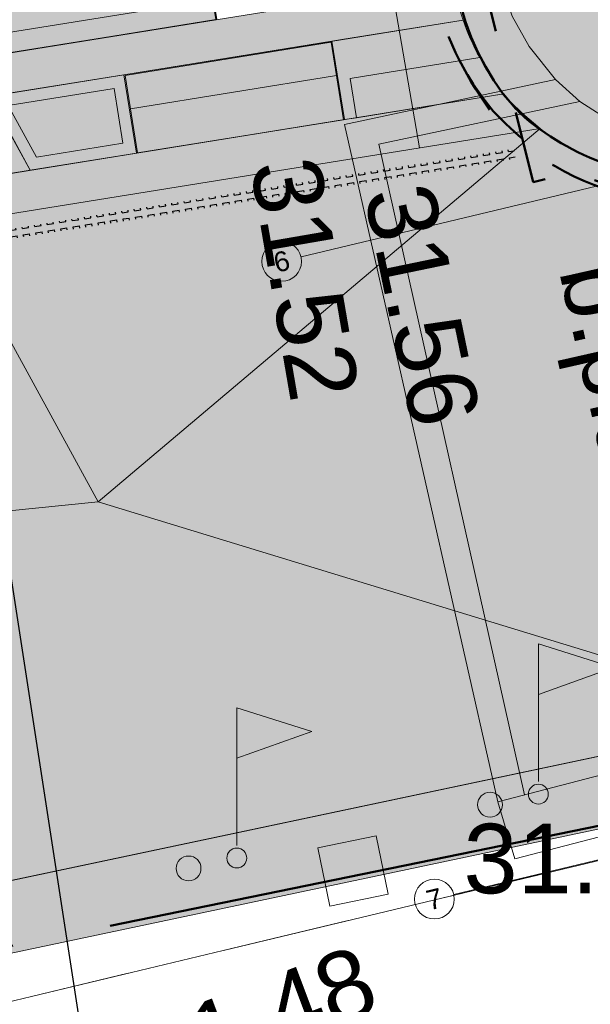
# Model space of a CAD drawing. Header units: metres. Extents: x 738076 to 738809, y 6589688 to 6590318.
# Tile 21 of 188: x 738388 to 738394, y 6589961 to 6589971. Entities that reach past the tile are written whole.
import ezdxf

# ---------------------------------------------------------------- set-up
doc = ezdxf.new("R2010")
doc.units = ezdxf.units.M
for name, pattern in [('KATASTRIPIIR', [7, 4, -0.9999999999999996, 0.9999999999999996, -0.9999999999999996]), ('Katkend', [1.6933333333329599, 0.8466666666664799, -0.8466666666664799]), ('TOOPIIR', [7, 6, -1])]:
    doc.linetypes.add(name, pattern=pattern)
for name, color, linetype, lineweight in [('_AR kool 1 korrus (3D)', 7, 'Continuous', 5), ('_GE (2D)', 7, 'Continuous', 5), ('_MA-haljaspind kool (2D)', 7, 'Continuous', 5), ('_MA-joon kool (2D)', 7, 'Continuous', 5), ('_MA-teljed kool (2D)', 7, 'Continuous', 5), ('_MA-v2ikevorm kool (2D)', 7, 'Continuous', 5), ('AR-00 Teljed.AR', 7, 'Continuous', 25), ('MA-hoone kool', 7, 'Continuous', 50), ('None', 7, 'Continuous', 5)]:
    doc.layers.add(name, color=color, linetype=linetype, lineweight=lineweight)
for name, color, linetype, lineweight, true_color in [('DP-5 Planeeritud hoonestusala ehitusala', 5, 'Katkend', 50, 0x0000ff), ('GE-AED', 7, 'Continuous', 5, 0x888888), ('GE-HOONEDET', 7, 'Continuous', 5, 0x888888), ('GE-korgus-EH2000', 7, 'Continuous', 5, 0x888888), ('GE-KTRASS', 7, 'Continuous', 5, 0x888888), ('GE-PIIR', 7, 'Continuous', 18, 0xcc6600), ('GE-TEE', 7, 'Continuous', 5, 0x888888), ('MA-haljastus põõsad', 7, 'Continuous', 5, 0x6c7c59), ('MA-hoone maaalune', 7, 'Katkend', 50, 0x0099ff), ('MA-hoone proj tingimustega lubatud hoonestusala', 7, 'Katkend', 50, 0xe29000), ('MA-hoone teljed', 7, 'Continuous', 5, 0x888888), ('MA-projektala piir', 7, 'TOOPIIR', 50, 0xdd0000), ('MA-taktiilne rada nupp', 7, 'Continuous', 5, 0x888888), ('MA-v2ikevorm-inventar', 7, 'Continuous', 5, 0x636466), ('MA-v2ikevorm-puit', 7, 'Continuous', 5, 0x888888), ('MA-v2ikevorm-raudbetoon hele', 7, 'Continuous', 5, 0xd9d9d9), ('MA-välisvalgusti', 7, 'Continuous', 5, 0x888888)]:
    doc.layers.add(name, color=color, linetype=linetype, lineweight=lineweight, true_color=true_color)
doc.styles.add('Arial', font='Arial')
doc.linetypes.add('-K-', pattern='A,10,-0.8000000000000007,-1.308667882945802,["K",Arial,S=1.4,R=0,X=-1.308667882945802,Y=-0.6999999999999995],-0.8913321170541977,10,-3', length=26)

# ---------------------------------------------------------------- blocks, each defined once
blk = doc.blocks.new('Group-71')
at = {"color": 255, "transparency": 33554687}
blk.add_wipeout([(1.1560745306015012, 2.394099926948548), (1.440138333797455, 1.8726870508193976), (2.3093008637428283, 2.0129088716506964), (2.22010942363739, 2.565760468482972)], dxfattribs=at).dxf.layer = 'None'
at = {"layer": 'None', "transparency": 33554687, "flags": 128}
blk.add_lwpolyline([(1.156074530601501, 2.394099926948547), (1.440138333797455, 1.872687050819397), (2.309300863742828, 2.012908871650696), (2.22010942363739, 2.565760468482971)], close=True, dxfattribs=at)
blk = doc.blocks.new('Hardscape (2D)-73')
at = {"layer": 'MA-haljastus põõsad', "color": 0, "flags": 1}
for tag in ['instanceID', 'prm0_value', 'prm1_value', 'prm2_value', 'prm3_value', 'prm4_value', 'prm5_value', 'prm6_value', 'prm7_value', 'prm8_value', 'prm0_name', 'prm0_type', 'prm2_name', 'prm2_type', 'prm3_name', 'prm3_type', 'prm6_name', 'prm6_type', 'prm8_name', 'prm8_type', 'prm1_name', 'prm1_type', 'prm4_name', 'prm4_type', 'prm5_name', 'prm5_type', 'prm7_name', 'prm7_type', 'IFC_UUID']:
    blk.add_attdef(tag, (-2154027.838986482, -6234775.402261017), '', height=0.00018, dxfattribs=at)
at = {"color": 255, "transparency": 33554687}
blk.add_wipeout([(1.1560745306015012, 2.394099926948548), (1.440138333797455, 1.8726870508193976), (2.3093008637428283, 2.0129088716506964), (2.22010942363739, 2.565760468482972)], dxfattribs=at).dxf.layer = 'MA-haljastus põõsad'
at = {"layer": 'MA-haljastus põõsad', "color": 252, "transparency": 33554687}
blk.add_solid([(1.156074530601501, 2.394099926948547), (1.440138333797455, 1.872687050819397), (2.22010942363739, 2.565760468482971), (2.309300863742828, 2.012908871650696)], dxfattribs=at)
at = {"layer": 'MA-haljastus põõsad', "color": 7, "transparency": 33554687}
blk.add_blockref('Group-71', (0, 0), dxfattribs=at)
at = {"layer": 'MA-haljastus põõsad', "color": 252, "transparency": 33554687}
blk.add_solid([(1.156074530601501, 2.394099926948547), (1.440138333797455, 1.872687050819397), (2.22010942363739, 2.565760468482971), (2.309300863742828, 2.012908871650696)], dxfattribs=at)
blk.add_solid([(1.156074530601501, 2.394099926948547), (1.440138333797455, 1.872687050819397), (2.22010942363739, 2.565760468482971), (2.309300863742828, 2.012908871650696)], dxfattribs=at)
blk = doc.blocks.new('MA-haljaspind kool (2D)')
at = {"layer": 'MA-haljastus põõsad', "color": 7}
blk.add_blockref('Hardscape (2D)-73', (-2154028.995061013, -6234777.274948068, -1.77), dxfattribs=at)
blk = doc.blocks.new('Hardscape (2D)-82')
at = {"layer": 'MA-v2ikevorm-raudbetoon hele', "linetype": 'Continuous', "lineweight": 0, "transparency": 33554687}
blk.add_hatch(color=7, dxfattribs=at).paths.add_polyline_path([(-0.006583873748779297, 0.01488883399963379), (-0.8403453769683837, 3.957353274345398), (3.611066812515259, 4.405508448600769), (10.62279810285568, 2.262815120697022)])
blk.add_hatch(color=7, dxfattribs=at).paths.add_polyline_path([(-0.006583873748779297, 0.01488883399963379), (-0.8403453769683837, 3.957353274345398), (3.611066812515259, 4.405508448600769), (10.62279810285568, 2.262815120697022)])
at = {"layer": 'MA-v2ikevorm-raudbetoon hele', "transparency": 33554687, "flags": 128}
blk.add_lwpolyline([(-0.006583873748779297, 0.01488883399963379), (-0.8403453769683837, 3.957353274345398), (3.611066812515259, 4.405508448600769), (10.62279810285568, 2.262815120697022)], close=True, dxfattribs=at)
blk.add_lwpolyline([(-0.006583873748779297, 0.01488883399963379), (-0.8403453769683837, 3.957353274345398), (3.611066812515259, 4.405508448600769), (10.62279810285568, 2.262815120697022)], close=True, dxfattribs=at)
at = {"layer": 'MA-v2ikevorm-raudbetoon hele', "color": 0, "flags": 1}
for tag in ['instanceID', 'prm0_value', 'prm1_value', 'prm2_value', 'prm3_value', 'prm4_value', 'prm5_value', 'prm6_value', 'prm7_value', 'prm8_value', 'prm0_name', 'prm0_type', 'prm2_name', 'prm2_type', 'prm3_name', 'prm3_type', 'prm6_name', 'prm6_type', 'prm8_name', 'prm8_type', 'prm1_name', 'prm1_type', 'prm4_name', 'prm4_type', 'prm5_name', 'prm5_type', 'prm7_name', 'prm7_type', 'IFC_UUID']:
    blk.add_attdef(tag, (-2154031.385110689, -6234783.262574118), '', height=0.00018, dxfattribs=at)
blk = doc.blocks.new('astmestik (2D)')
at = {"layer": 'MA-v2ikevorm-raudbetoon hele', "linetype": 'Continuous', "lineweight": 0, "transparency": 33554687}
h = blk.add_hatch(color=7, dxfattribs=at)
edge = h.paths.add_edge_path()
edge.add_line((11.66895995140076, 3.050110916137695), (11.66894456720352, 3.050154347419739))
edge.add_arc((14.00651551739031, 3.89822583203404), 2.486657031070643, 190.6620660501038, 199.940787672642, ccw=False)
edge.add_line((11.56278936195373, 3.438154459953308), (5.657938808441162, 2.485526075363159))
edge.add_line((5.657938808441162, 2.485526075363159), (0.6222068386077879, -3.106870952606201))
edge.add_line((0.6222068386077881, -3.106870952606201), (1.407515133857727, -6.820223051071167))
edge.add_line((1.407515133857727, -6.820223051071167), (2.151069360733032, -6.662974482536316))
edge.add_line((2.151069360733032, -6.662974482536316), (1.353647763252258, -2.892344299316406))
edge.add_line((1.353647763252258, -2.892344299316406), (5.860841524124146, 2.113088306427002))
edge.add_line((5.860841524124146, 2.113088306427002), (11.66895995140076, 3.050110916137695))
h = blk.add_hatch(color=7, dxfattribs=at)
edge = h.paths.add_edge_path()
edge.add_line((10.53259994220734, 2.461610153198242), (11.83685608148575, 2.672025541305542))
edge.add_line((11.83685608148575, 2.672025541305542), (11.836832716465, 2.672068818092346))
edge.add_arc((14.18794488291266, 3.942393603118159), 2.672349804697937, 199.5053221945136, 208.3827088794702, ccw=False)
edge.add_line((11.66895995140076, 3.050110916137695), (10.46889177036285, 2.856504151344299))
edge.add_line((10.46889177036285, 2.856504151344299), (10.35042356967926, 2.837391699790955))
edge.add_line((10.35042356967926, 2.837391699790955), (10.47783991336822, 2.047603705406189))
edge.add_line((10.47783991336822, 2.047603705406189), (10.59630811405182, 2.066716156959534))
edge.add_line((10.59630811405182, 2.066716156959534), (10.53259994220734, 2.461610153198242))
h = blk.add_hatch(color=7, dxfattribs=at)
edge = h.paths.add_edge_path()
edge.add_line((11.83685608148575, 2.672025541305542), (10.53259994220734, 2.461610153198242))
edge.add_line((10.53259994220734, 2.461610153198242), (10.59630811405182, 2.066716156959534))
edge.add_line((10.59630811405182, 2.066716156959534), (12.07842627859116, 2.30582599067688))
edge.add_line((12.07842627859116, 2.30582599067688), (12.03636144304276, 2.355457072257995))
edge.add_arc((14.28577973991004, 3.994217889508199), 2.783059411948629, 208.3649445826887, 216.0743295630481, ccw=False)
h = blk.add_hatch(color=7, dxfattribs=at)
h.paths.add_polyline_path([(6.907611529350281, 2.281963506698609), (7.313416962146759, 1.537087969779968), (8.384901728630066, 1.709950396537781), (8.257485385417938, 2.499738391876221)])
h.paths.add_polyline_path([(8.1581296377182, 2.362157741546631), (7.094094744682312, 2.190497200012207), (7.378158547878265, 1.669084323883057), (8.247321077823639, 1.809306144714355)])
for points in [[(12.44480935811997, 1.959762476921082), (12.26797372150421, 2.10751086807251), (12.14411096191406, 2.22832653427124), (12.07842627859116, 2.30582599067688), (6.266646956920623, 1.368212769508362), (2.816529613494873, -2.463290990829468), (3.638177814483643, -6.348477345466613), (4.381732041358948, -6.191228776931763), (3.547970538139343, -2.248764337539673), (6.469549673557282, 0.9957750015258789)], [(6.266646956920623, 1.368212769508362), (7.313416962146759, 1.537087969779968), (7.110514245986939, 1.909525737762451), (6.063744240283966, 1.740650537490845), (5.354237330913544, 0.952712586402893), (5.557140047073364, 0.5802748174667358)], [(-5.005209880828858, -8.176400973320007), (17.65228665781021, -3.384741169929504), (17.8189061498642, -4.081571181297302), (-4.857146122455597, -8.876524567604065)]]:
    blk.add_hatch(color=7, dxfattribs=at).paths.add_polyline_path(points)
at = {"layer": 'MA-v2ikevorm-raudbetoon hele', "transparency": 33554687, "flags": 128}
for points in [[(11.66895995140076, 3.050110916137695), (11.66894456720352, 3.050154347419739, -0.04050819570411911), (11.56278936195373, 3.438154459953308), (5.657938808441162, 2.485526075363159), (0.6222068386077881, -3.106870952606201), (1.407515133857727, -6.820223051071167), (2.151069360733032, -6.662974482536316), (1.353647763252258, -2.892344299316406), (5.860841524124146, 2.113088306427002)], [(10.53259994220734, 2.461610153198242), (11.83685608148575, 2.672025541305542), (11.836832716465, 2.672068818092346, -0.03875429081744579), (11.66895995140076, 3.050110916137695), (10.46889177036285, 2.856504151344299), (10.35042356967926, 2.837391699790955), (10.47783991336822, 2.047603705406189), (10.59630811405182, 2.066716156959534)], [(11.83685608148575, 2.672025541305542), (10.53259994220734, 2.461610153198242), (10.59630811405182, 2.066716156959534), (12.07842627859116, 2.30582599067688), (12.03636144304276, 2.355457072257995, -0.03365123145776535)]]:
    blk.add_lwpolyline(points, format="xyb", close=True, dxfattribs=at)
for points in [[(6.907611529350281, 2.281963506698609), (7.313416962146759, 1.537087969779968), (8.384901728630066, 1.709950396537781), (8.257485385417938, 2.499738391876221)], [(12.44480935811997, 1.959762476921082), (12.26797372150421, 2.10751086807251), (12.14411096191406, 2.22832653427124), (12.07842627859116, 2.30582599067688), (6.266646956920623, 1.368212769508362), (2.816529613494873, -2.463290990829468), (3.638177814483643, -6.348477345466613), (4.381732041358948, -6.191228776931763), (3.547970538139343, -2.248764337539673), (6.469549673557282, 0.9957750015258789)], [(8.1581296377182, 2.362157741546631), (7.094094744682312, 2.190497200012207), (7.378158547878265, 1.669084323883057), (8.247321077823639, 1.809306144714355)], [(6.266646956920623, 1.368212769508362), (7.313416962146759, 1.537087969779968), (7.110514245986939, 1.909525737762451), (6.063744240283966, 1.740650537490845), (5.354237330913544, 0.952712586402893), (5.557140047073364, 0.5802748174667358)], [(-5.005209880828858, -8.176400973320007), (17.65228665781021, -3.384741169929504), (17.8189061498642, -4.081571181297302), (-4.857146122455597, -8.876524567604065)]]:
    blk.add_lwpolyline(points, close=True, dxfattribs=at)
blk = doc.blocks.new('Hardscape (2D)-84')
at = {"layer": 'MA-v2ikevorm-raudbetoon hele', "linetype": 'Continuous', "lineweight": 0, "transparency": 33554687}
blk.add_hatch(color=7, dxfattribs=at).paths.add_polyline_path([(0, 9.5367431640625e-10), (4.445426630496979, 3.760371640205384), (-1.529833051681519, 2.796384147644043)])
blk.add_hatch(color=7, dxfattribs=at).paths.add_polyline_path([(0, 9.5367431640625e-10), (4.445426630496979, 3.760371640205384), (-1.529833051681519, 2.796384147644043)])
at = {"layer": 'MA-v2ikevorm-raudbetoon hele', "transparency": 33554687, "flags": 128}
blk.add_lwpolyline([(0, 9.5367431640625e-10), (4.445426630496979, 3.760371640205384), (-1.529833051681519, 2.796384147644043)], close=True, dxfattribs=at)
blk.add_lwpolyline([(0, 9.5367431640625e-10), (4.445426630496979, 3.760371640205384), (-1.529833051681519, 2.796384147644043)], close=True, dxfattribs=at)
blk = doc.blocks.new('Hardscape (2D)-85')
at = {"layer": 'MA-v2ikevorm-raudbetoon hele', "linetype": 'Continuous', "lineweight": 0, "transparency": 33554687}
blk.add_hatch(color=7, dxfattribs=at).paths.add_polyline_path([(0, 0), (-2.921579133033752, -3.24453935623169), (1.529833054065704, -2.796384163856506)])
blk.add_hatch(color=7, dxfattribs=at).paths.add_polyline_path([(0, 0), (-2.921579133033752, -3.24453935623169), (1.529833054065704, -2.796384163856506)])
at = {"layer": 'MA-v2ikevorm-raudbetoon hele', "transparency": 33554687, "flags": 128}
blk.add_lwpolyline([(0, 0), (-2.921579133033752, -3.24453935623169), (1.529833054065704, -2.796384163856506)], close=True, dxfattribs=at)
blk.add_lwpolyline([(0, 0), (-2.921579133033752, -3.24453935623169), (1.529833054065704, -2.796384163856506)], close=True, dxfattribs=at)
blk = doc.blocks.new('lipumast (2D)')
at = {"layer": 'MA-v2ikevorm-inventar', "linetype": 'Continuous', "lineweight": 0}
blk.add_hatch(color=9, dxfattribs=at).paths.add_polyline_path([(0, 1.004596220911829), (0.753, 1.275159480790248), (0, 1.511639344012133), (0, 0.1272643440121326)])
h = blk.add_hatch(color=9, dxfattribs=at)
edge = h.paths.add_edge_path()
edge.add_arc((0, 9.662340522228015e-34), 0.1000000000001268, 0, 360)
at = {"layer": 'MA-v2ikevorm-inventar', "flags": 128}
blk.add_lwpolyline([(0, 1.004596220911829), (0.753, 1.275159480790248), (0, 1.511639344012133), (0, 0.1272643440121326)], close=True, dxfattribs=at)
at = {"layer": 'MA-v2ikevorm-inventar'}
blk.add_circle((0, 9.662340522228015e-34), 0.1000000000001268, dxfattribs=at)
blk = doc.blocks.new('pink 2.1m (2D)')
at = {"layer": 'MA-v2ikevorm-puit', "linetype": 'Continuous', "lineweight": 0, "transparency": 33554687}
blk.add_hatch(color=254, dxfattribs=at).paths.add_polyline_path([(-1.098714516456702, 0.2177760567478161), (0.9744754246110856, 0.5522659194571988), (1.100307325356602, -0.2276483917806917), (-0.9728826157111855, -0.5621382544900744)])
at = {"layer": 'MA-v2ikevorm-puit', "linetype": 'Continuous', "lineweight": 5, "true_color": 0x888888, "transparency": 33554687}
h = blk.add_hatch(dxfattribs=at)
h.set_pattern_fill('puitkate', color=252, scale=0.9999999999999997, angle=99.1606069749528, style=0, pattern_type=2)
h.set_pattern_definition([(189.1606069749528, (0.000796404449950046, -0.004936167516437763), (0.07582016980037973, -0.4701758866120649), [])])
h.paths.add_polyline_path([(-1.098714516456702, 0.2177760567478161), (0.9744754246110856, 0.5522659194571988), (1.100307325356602, -0.2276483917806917), (-0.9728826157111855, -0.5621382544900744)])
at = {"layer": 'MA-v2ikevorm-raudbetoon hele', "linetype": 'Continuous', "lineweight": 0, "transparency": 33554687}
blk.add_hatch(color=7, dxfattribs=at).paths.add_polyline_path([(-1.110179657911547, 0.2260555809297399), (0.9827549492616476, 0.5637310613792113), (1.110179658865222, -0.2260555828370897), (-0.9827549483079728, -0.5637310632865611)])
at = {"layer": 'MA-v2ikevorm-puit', "transparency": 33554687, "flags": 128}
blk.add_lwpolyline([(-1.098714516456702, 0.2177760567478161), (0.9744754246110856, 0.5522659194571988), (1.100307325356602, -0.2276483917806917), (-0.9728826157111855, -0.5621382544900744)], close=True, dxfattribs=at)
at = {"layer": 'MA-v2ikevorm-raudbetoon hele', "transparency": 33554687, "flags": 128}
blk.add_lwpolyline([(-1.110179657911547, 0.2260555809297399), (0.9827549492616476, 0.5637310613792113), (1.110179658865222, -0.2260555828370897), (-0.9827549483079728, -0.5637310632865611)], close=True, dxfattribs=at)
blk = doc.blocks.new('Hardscape (2D)-95')
at = {"layer": 'MA-v2ikevorm-raudbetoon hele', "linetype": 'Continuous', "lineweight": 0, "transparency": 33554687}
blk.add_hatch(color=7, dxfattribs=at).paths.add_polyline_path([(0, 0), (-4.445426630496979, -3.760371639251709), (2.566304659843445, -5.903064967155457), (1.80345856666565, -2.718494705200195), (1.268783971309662, -0.4864470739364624), (1.152084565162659, -0.4779288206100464), (0.8610480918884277, -0.420793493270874), (0.5790349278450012, -0.3289498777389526), (0.3101681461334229, -0.2037407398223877), (0.05837861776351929, -0.04699665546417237)])
blk.add_hatch(color=7, dxfattribs=at).paths.add_polyline_path([(0, 0), (-4.445426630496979, -3.760371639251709), (2.566304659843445, -5.903064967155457), (1.80345856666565, -2.718494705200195), (1.268783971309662, -0.4864470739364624), (1.152084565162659, -0.4779288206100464), (0.8610480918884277, -0.420793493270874), (0.5790349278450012, -0.3289498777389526), (0.3101681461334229, -0.2037407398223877), (0.05837861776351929, -0.04699665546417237)])
at = {"layer": 'MA-v2ikevorm-raudbetoon hele', "transparency": 33554687, "flags": 128}
blk.add_lwpolyline([(0, 0), (-4.445426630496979, -3.760371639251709), (2.566304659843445, -5.903064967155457), (1.80345856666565, -2.718494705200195), (1.268783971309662, -0.4864470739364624), (1.152084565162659, -0.4779288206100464), (0.8610480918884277, -0.420793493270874), (0.5790349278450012, -0.3289498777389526), (0.3101681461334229, -0.2037407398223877), (0.05837861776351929, -0.04699665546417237)], close=True, dxfattribs=at)
blk.add_lwpolyline([(0, 0), (-4.445426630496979, -3.760371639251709), (2.566304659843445, -5.903064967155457), (1.80345856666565, -2.718494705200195), (1.268783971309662, -0.4864470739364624), (1.152084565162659, -0.4779288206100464), (0.8610480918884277, -0.420793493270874), (0.5790349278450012, -0.3289498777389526), (0.3101681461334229, -0.2037407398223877), (0.05837861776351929, -0.04699665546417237)], close=True, dxfattribs=at)
blk = doc.blocks.new('MA-v2ikevorm kool (2D)')
at = {"layer": 'MA-välisvalgusti', "linetype": 'Continuous', "lineweight": 0, "true_color": 0xffff00, "transparency": 33554687}
h = blk.add_hatch(color=2, dxfattribs=at)
edge = h.paths.add_edge_path()
edge.add_arc((-2154022.992374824, -6234781.919963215), 0.1249999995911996, 0, 360)
h = blk.add_hatch(color=2, dxfattribs=at)
edge = h.paths.add_edge_path()
edge.add_arc((-2154026.02532602, -6234782.561275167), 0.1249999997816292, 0, 360)
at = {"layer": 'MA-v2ikevorm-puit', "transparency": 33554687}
blk.add_polyline3d([(-2154026.005263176, -6234775.273500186, 0.06899942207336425), (-2154026.005263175, -6234775.273500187, 0.0689994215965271)], dxfattribs=at)
at = {"layer": 'MA-välisvalgusti', "transparency": 33554687}
for centre, radius in [((-2154022.992374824, -6234781.919963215), 0.1249999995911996), ((-2154026.02532602, -6234782.561275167), 0.1249999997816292)]:
    blk.add_circle(centre, radius, dxfattribs=at)
at = {"layer": 'MA-v2ikevorm-inventar', "color": 7, "transparency": 33554687}
for p, rotation in [((-2154026.850717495, -6234773.789515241, -1.58), 359.9993930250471), ((-2154025.565418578, -6234774.797674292, -1.97), 359.999393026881)]:
    blk.add_blockref('pink 2.1m (2D)', p, dxfattribs=dict(at, rotation=rotation))
at = {"layer": 'MA-v2ikevorm-inventar', "color": 7, "rotation": 359.948712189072}
for p in [(-2154022.50584981, -6234781.813474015, 0.597), (-2154025.53984981, -6234782.456474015, 0.597)]:
    blk.add_blockref('lipumast (2D)', p, dxfattribs=at)
at = {"layer": 'MA-v2ikevorm-raudbetoon hele', "color": 7, "transparency": 33554687}
blk.add_blockref('astmestik (2D)', (-2154034.933081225, -6234777.071345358), dxfattribs=at)
at = {"layer": 'MA-v2ikevorm-raudbetoon hele', "transparency": 33554687}
for name, p in [('Hardscape (2D)-84', (-2154026.933698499, -6234778.871954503, -2.1)), ('Hardscape (2D)-95', (-2154022.488271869, -6234775.111582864, -2.1)), ('Hardscape (2D)-85', (-2154028.463531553, -6234776.075570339, -2.1)), ('Hardscape (2D)-82', (-2154030.544765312, -6234783.277462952, -2.1))]:
    blk.add_blockref(name, p, dxfattribs=at)
blk = doc.blocks.new('GE')
at = {"layer": 'GE-AED', "linetype": 'Continuous', "flags": 128}
blk.add_lwpolyline([(-19.19015299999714, -40.15914599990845), (-19.02148500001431, -40.73520900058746), (-16.06695399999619, -39.96675399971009), (-16.21797800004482, -39.38610200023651), (-19.19015299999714, -40.15914599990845)], dxfattribs=at)
blk.add_lwpolyline([(-20.88200300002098, -41.21161100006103), (-21.0035, -40.62407100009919), (-20.41596099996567, -40.50257400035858), (-20.29446300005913, -41.09011400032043)], close=True, dxfattribs=at)
at = {"layer": 'GE-HOONEDET', "linetype": 'Continuous', "flags": 128}
for points in [[(-0.8073255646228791, -23.34295029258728), (-12.70417900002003, -25.87514099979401), (-14.39412699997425, -26.23483800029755), (-16.34197200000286, -26.64942799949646), (-15.92206599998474, -29.01656599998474), (-18.24173500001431, -29.42805100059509), (-18.74723083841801, -29.89105221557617), (-19.12959749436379, -30.5883927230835), (-19.2462783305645, -31.20841461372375), (-19.18589820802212, -31.84448604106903), (-19.04608538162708, -32.2515718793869), (-18.87706443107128, -32.55870144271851), (-18.6118797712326, -32.89060390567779), (-18.36789702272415, -33.10926244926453), (-18.02050675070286, -33.33075134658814), (-17.488, -33.526), (-15.976, -39.924), (2.163, -35.697)], [(-18.6118797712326, -32.89060390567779), (-20.7357049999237, -33.34264999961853), (-19.19015299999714, -40.15914599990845)], [(-18.36789702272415, -33.10926244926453), (-20.38860699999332, -33.53936100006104), (-18.92206200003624, -40.0894169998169)]]:
    blk.add_lwpolyline(points, dxfattribs=at)
at = {"layer": 'GE-KTRASS', "linetype": '-K-', "lineweight": 30}
blk.add_line((-23.194, -43.706), (-24.872, -32.817), dxfattribs=at)
at = {"layer": 'GE-PIIR', "linetype": 'KATASTRIPIIR', "flags": 128}
for points in [[(326.835, 46.575), (336.395, 34.625), (221.105, 4.485), (187.915, -4.215), (158.975, -11.755), (141.685, -16.435), (102.965, -25.515), (54.345, -36.955), (24.075, -44.055), (-24.415, -55.435), (-44.935, -60.265), (-47.165, -46.415), (-25.455, -42.495), (16.105, -32.535), (106.505, -11.195), (125.525, -6.075), (156.615, 2.055), (158.765, 2.625), (175.765, 7.065), (208.175, 15.535), (216.635, 17.755), (254.605, 27.685), (264.765, 30.335), (326.835, 46.575)], [(-51.775, -7.465), (-49.755, 3.145), (5.535, 15.095), (16.105, -32.535), (-25.455, -42.495), (-47.165, -46.415), (-51.775, -7.465)]]:
    blk.add_lwpolyline(points, dxfattribs=at)
at = {"layer": 'GE-korgus-EH2000', "char_height": 0.7, "attachment_point": 7, "line_spacing_factor": 0.25, "style": 'Arial'}
for s, insert, rotation in [(' 31.52 ', (-21.741, -33.483), 279.777505), (' 31.56 ', (-20.605, -33.768), 281.67611800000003), (' 31.48 ', (-22.893, -43.208), 20.590377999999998)]:
    blk.add_mtext(s, dxfattribs=dict(at, insert=insert, rotation=rotation))
at = {"layer": 'GE-korgus-EH2000', "insert": (-19.809, -41.091), "char_height": 0.7, "attachment_point": 7, "line_spacing_factor": 0.25, "style": 'Arial'}
blk.add_mtext(' 31.50 ', dxfattribs=at)
at = {"layer": 'GE-TEE', "insert": (-18.01549049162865, -36.19214941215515), "char_height": 0.7, "attachment_point": 5, "rotation": 282.7575321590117, "line_spacing_factor": 0.25, "style": 'Arial'}
blk.add_mtext('b.plaat', dxfattribs=at)
blk = doc.blocks.new('GE (2D)')
at = {"layer": 'None', "color": 7, "transparency": 33554687}
blk.add_blockref('GE', (-2154003.721977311, -6234741.730759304, 4.5), dxfattribs=at)
blk = doc.blocks.new('AR kool 1 korrus (3D)')
at = {"layer": 'MA-hoone kool', "linetype": 'Continuous', "lineweight": 0, "true_color": 0x79aac0, "transparency": 33554534}
h = blk.add_hatch(color=143, dxfattribs=at)
edge = h.paths.add_edge_path()
edge.add_line((-2154023.324599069, -6234773.720864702), (-2154023.286529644, -6234773.881165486))
edge.add_line((-2154023.286529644, -6234773.881165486), (-2154023.238664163, -6234774.038818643))
edge.add_line((-2154023.238664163, -6234774.038818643), (-2154023.181184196, -6234774.193226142))
edge.add_line((-2154023.181184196, -6234774.193226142), (-2154023.114307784, -6234774.343802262))
edge.add_line((-2154023.114307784, -6234774.343802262), (-2154023.038288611, -6234774.489975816))
edge.add_line((-2154023.038288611, -6234774.489975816), (-2154022.953415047, -6234774.631192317))
edge.add_line((-2154022.953415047, -6234774.631192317), (-2154022.860009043, -6234774.766916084))
edge.add_line((-2154022.860009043, -6234774.766916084), (-2154022.787075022, -6234774.853020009))
edge.add_arc((-2154021.541109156, -6234773.786026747), 1.640397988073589, 220.575372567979, 227.7825230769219)
edge.add_arc((-2154020.989651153, -6234773.054898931), 2.553766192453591, 229.6420856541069, 275.516891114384)
edge.add_line((-2154020.744134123, -6234775.596835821), (-2154020.451773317, -6234775.546917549))
edge.add_line((-2154020.451773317, -6234775.546917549), (-2154018.547855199, -6234775.07103025))
edge.add_line((-2154018.547855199, -6234775.07103025), (-2154017.11911278, -6234781.132284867))
edge.add_line((-2154017.11911278, -6234781.132284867), (-2153989.581707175, -6234774.759750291))
edge.add_line((-2153989.581707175, -6234774.759750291), (-2153992.731361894, -6234762.422023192))
edge.add_line((-2153992.731361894, -6234762.422023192), (-2153992.822772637, -6234762.443675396))
edge.add_line((-2153992.822772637, -6234762.443675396), (-2154010.852068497, -6234766.421961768))
edge.add_line((-2154010.852068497, -6234766.421961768), (-2154010.838610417, -6234766.562769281))
edge.add_line((-2154010.838610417, -6234766.562769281), (-2154020.051895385, -6234768.468932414))
edge.add_line((-2154020.051895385, -6234768.468932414), (-2154019.675679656, -6234770.281507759))
edge.add_line((-2154019.675679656, -6234770.281507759), (-2154021.158946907, -6234770.58266507))
edge.add_line((-2154021.158946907, -6234770.58266507), (-2154021.25672932, -6234770.606786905))
edge.add_line((-2154021.25672932, -6234770.606786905), (-2154021.449623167, -6234770.664795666))
edge.add_line((-2154021.449623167, -6234770.664795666), (-2154021.639358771, -6234770.732422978))
edge.add_line((-2154021.639358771, -6234770.732422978), (-2154021.825456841, -6234770.809498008))
edge.add_line((-2154021.825456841, -6234770.809498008), (-2154022.00744728, -6234770.895826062))
edge.add_line((-2154022.00744728, -6234770.895826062), (-2154022.184870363, -6234770.991189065))
edge.add_line((-2154022.184870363, -6234770.991189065), (-2154022.357277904, -6234771.095346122))
edge.add_line((-2154022.357277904, -6234771.095346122), (-2154022.407877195, -6234771.129733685))
edge.add_line((-2154022.407877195, -6234771.129733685), (-2154022.470559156, -6234771.180226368))
edge.add_line((-2154022.470559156, -6234771.180226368), (-2154022.58940235, -6234771.288810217))
edge.add_line((-2154022.58940235, -6234771.288810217), (-2154022.701265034, -6234771.404572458))
edge.add_line((-2154022.701265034, -6234771.404572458), (-2154022.805714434, -6234771.527065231))
edge.add_line((-2154022.805714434, -6234771.527065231), (-2154022.902346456, -6234771.655814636))
edge.add_line((-2154022.902346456, -6234771.655814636), (-2154022.990787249, -6234771.790322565))
edge.add_line((-2154022.990787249, -6234771.790322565), (-2154023.070694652, -6234771.930068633))
edge.add_line((-2154023.070694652, -6234771.930068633), (-2154023.14175952, -6234772.074512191))
edge.add_line((-2154023.14175952, -6234772.074512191), (-2154023.203706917, -6234772.223094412))
edge.add_line((-2154023.203706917, -6234772.223094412), (-2154023.256297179, -6234772.375240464))
edge.add_line((-2154023.256297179, -6234772.375240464), (-2154023.299326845, -6234772.530361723))
edge.add_line((-2154023.299326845, -6234772.530361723), (-2154023.325662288, -6234772.657152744))
edge.add_line((-2154023.325662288, -6234772.657152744), (-2154023.341869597, -6234772.737922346))
edge.add_line((-2154023.341869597, -6234772.737922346), (-2154023.364278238, -6234772.901150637))
edge.add_line((-2154023.364278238, -6234772.901150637), (-2154023.376595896, -6234773.065448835))
edge.add_line((-2154023.376595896, -6234773.065448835), (-2154023.378775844, -6234773.2301937))
edge.add_line((-2154023.378775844, -6234773.2301937), (-2154023.370809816, -6234773.394760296))
edge.add_line((-2154023.370809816, -6234773.394760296), (-2154023.352728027, -6234773.558524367))
edge.add_line((-2154023.352728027, -6234773.558524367), (-2154023.324599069, -6234773.720864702))
at = {"layer": 'MA-hoone kool', "elevation": 4.5, "flags": 128}
blk.add_lwpolyline([(-2154023.286529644, -6234773.881165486), (-2154023.238664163, -6234774.038818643), (-2154023.181184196, -6234774.193226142), (-2154023.114307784, -6234774.343802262), (-2154023.038288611, -6234774.489975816), (-2154022.953415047, -6234774.631192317), (-2154022.860009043, -6234774.766916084), (-2154022.787075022, -6234774.853020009, 0.03145749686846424), (-2154022.643368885, -6234775.00090495, 0.202883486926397), (-2154020.744134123, -6234775.596835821), (-2154020.451773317, -6234775.546917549), (-2154018.547855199, -6234775.07103025), (-2154017.11911278, -6234781.132284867), (-2153989.581707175, -6234774.759750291)], format="xyb", dxfattribs=at)
blk = doc.blocks.new('MA-joon kool (2D)')
at = {"layer": 'MA-taktiilne rada nupp', "linetype": 'Continuous', "lineweight": 25, "true_color": 0x888888}
h = blk.add_hatch(dxfattribs=at)
h.set_pattern_fill('taktiilne rada nupp', color=252, angle=8.99999999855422, style=0, pattern_type=2)
h.set_pattern_definition([(8.99999999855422, (-2154025.296098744, -6234776.63051168), (0.009933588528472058, -0.06271820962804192), [0.06350000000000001, -0.06350000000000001]), (98.99999999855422, (-2154025.368750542, -6234776.577727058), (-0.06271820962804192, -0.009933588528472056), [0.06350000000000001, -0.06350000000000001])])
h.paths.add_polyline_path([(-2154022.751150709, -6234775.318488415), (-2154022.735436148, -6234775.41724596), (-2154028.223241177, -6234776.29047992), (-2154028.238955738, -6234776.191722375)])
at = {"layer": 'DP-5 Planeeritud hoonestusala ehitusala', "flags": 128}
blk.add_lwpolyline([(-2154020.060407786, -6234768.391884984), (-2154019.644043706, -6234770.747325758), (-2154023.630130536, -6234771.322684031), (-2154022.558205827, -6234775.653473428), (-2154021.30159839, -6234775.347526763), (-2154019.740414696, -6234781.754301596), (-2153989.777977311, -6234774.653759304), (-2154001.198651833, -6234727.710026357), (-2154053.728615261, -6234738.896865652), (-2154053.728615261, -6234738.896865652), (-2154055.576977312, -6234749.125759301), (-2154050.940345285, -6234788.090451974), (-2154038.129223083, -6234785.732433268), (-2154033.071768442, -6234784.829054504), (-2154036.188319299, -6234771.715475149), (-2154020.060407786, -6234768.391884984)], close=True, dxfattribs=at)
at = {"layer": 'MA-hoone maaalune', "transparency": 33554687, "flags": 128}
blk.add_lwpolyline([(-2154032.248807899, -6234744.385871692), (-2154032.435015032, -6234743.607848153), (-2154022.738859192, -6234741.287232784), (-2154022.552651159, -6234742.065260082), (-2154018.52636625, -6234741.101635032), (-2154018.712574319, -6234740.323607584), (-2154011.77839223, -6234738.664025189), (-2154011.592184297, -6234739.442052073), (-2154009.170539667, -6234738.862471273), (-2154003.88455898, -6234760.948721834), (-2154007.17172455, -6234761.735450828), (-2154006.322106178, -6234765.278967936), (-2154020.299809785, -6234768.307779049), (-2154019.935757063, -6234770.062176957), (-2154021.017000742, -6234770.281701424, 0.04170483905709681), (-2154021.751680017, -6234770.490349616, 0.06002753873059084), (-2154022.605699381, -6234770.953679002, 0.07746368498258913), (-2154023.162640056, -6234771.589880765, 0.07472930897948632), (-2154023.518962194, -6234772.422466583, 0.2434004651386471), (-2154022.959382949, -6234774.939564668, 0.2726349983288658), (-2154020.407891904, -6234775.731781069), (-2154018.703259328, -6234775.324117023), (-2154017.303906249, -6234781.176440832), (-2154017.098370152, -6234781.128714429), (-2154017.05184501, -6234781.333498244), (-2153989.352401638, -6234774.90155954), (-2153989.408813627, -6234774.665855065), (-2153988.052475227, -6234774.341237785), (-2153991.904597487, -6234758.246033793), (-2153993.577356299, -6234758.646381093), (-2154001.0117119, -6234727.583641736), (-2154046.827850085, -6234738.548979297), (-2154044.716717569, -6234747.369859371)], format="xyb", close=True, dxfattribs=at)
at = {"layer": 'MA-hoone proj tingimustega lubatud hoonestusala', "flags": 128}
blk.add_lwpolyline([(-2154054.019486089, -6234740.328807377), (-2154049.478977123, -6234787.831377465), (-2154034.130254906, -6234770.796137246), (-2154035.976180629, -6234751.484157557), (-2154014.175549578, -6234749.400355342), (-2154012.815617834, -6234763.627890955), (-2154011.329355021, -6234763.272168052), (-2154011.065532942, -6234763.20902474), (-2154010.771590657, -6234766.234438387), (-2154020.261813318, -6234768.32977707), (-2154019.874123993, -6234770.096528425), (-2154021.127642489, -6234770.351820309), (-2154021.5222961, -6234770.460134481), (-2154021.70826671, -6234770.524170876), (-2154022.258953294, -6234770.785598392, 0.03355865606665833), (-2154022.784492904, -6234771.174215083, 0.1178095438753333), (-2154023.447034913, -6234772.284872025, 0.05886451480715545), (-2154023.58235852, -6234772.832081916, 0.08280189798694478), (-2154023.605459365, -6234773.24013212, 0.06003776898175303), (-2154023.523113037, -6234773.879064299, 0.08948602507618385), (-2154022.896830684, -6234775.059238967), (-2154022.774722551, -6234775.170352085, 0.1656159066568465), (-2154021.209713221, -6234775.850622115), (-2154021.20984052, -6234775.852175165, 0.06750279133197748), (-2154020.499054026, -6234775.814456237), (-2154020.498120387, -6234775.818415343, 0.0105286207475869), (-2154020.388865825, -6234775.795249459), (-2154020.388702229, -6234775.79593351), (-2154018.694109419, -6234775.390658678), (-2154018.23692277, -6234777.302632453), (-2154020.046004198, -6234777.735618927), (-2154020.046182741, -6234777.734861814), (-2154020.046173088, -6234777.73565935), (-2154020.667860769, -6234777.884454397), (-2154020.667704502, -6234777.885107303), (-2154020.591078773, -6234778.205260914), (-2154020.591146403, -6234778.2052771), (-2154020.147938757, -6234780.058790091), (-2154020.086413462, -6234780.315851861), (-2154017.655529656, -6234779.734042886), (-2154017.245894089, -6234781.447156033), (-2154002.435312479, -6234778.002375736), (-2153989.33685495, -6234774.995830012), (-2153992.457974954, -6234762.1909898), (-2153993.055894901, -6234762.323004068), (-2153993.83109003, -6234759.084124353), (-2153993.488758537, -6234759.00219056), (-2154000.995476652, -6234727.638013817)], format="xyb", close=True, dxfattribs=at)
at = {"layer": 'MA-projektala piir', "flags": 128}
blk.add_lwpolyline([(-2154058.210153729, -6234739.129489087), (-2154056.135389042, -6234729.123073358), (-2153911.071005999, -6234694.337356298), (-2153908.108662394, -6234706.781098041), (-2153980.911977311, -6234723.500759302), (-2153977.313968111, -6234740.789259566), (-2153975.79136601, -6234740.471612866), (-2153975.239977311, -6234740.484759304), (-2153974.721977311, -6234740.710759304), (-2153969.531164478, -6234745.050163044), (-2153964.027119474, -6234768.760106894), (-2153989.583829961, -6234774.737774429), (-2154001.250235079, -6234777.364268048), (-2154017.245894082, -6234781.447156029), (-2154017.306524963, -6234781.193595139), (-2154049.485810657, -6234787.774099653), (-2154049.636992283, -6234786.297542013), (-2154053.752342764, -6234786.690905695), (-2154058.348746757, -6234745.73889305)], close=True, dxfattribs=at)
at = {"layer": 'MA-v2ikevorm-raudbetoon hele', "color": 9, "transparency": 33554687, "flags": 128}
blk.add_lwpolyline([(-2154023.701390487, -6234775.307255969), (-2154024.719697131, -6234769.414003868), (-2154023.679695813, -6234769.631387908), (-2154024.719697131, -6234769.414003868), (-2154025.585813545, -6234769.938909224)], dxfattribs=at)
blk = doc.blocks.new('Standard grid marker_6')
at = {"layer": 'AR-00 Teljed.AR', "color": 252, "linetype": 'Continuous', "lineweight": 13, "true_color": 0x8c8d8c}
blk.add_line((33.54516749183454, 1.027956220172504e-15), (39.24390995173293, 1.027956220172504e-15), dxfattribs=at)
blk.add_circle((39.44390995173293, 1.027956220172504e-15), 0.2, dxfattribs=at)
blk = doc.blocks.new('Standard grid marker_11')
at = {"layer": 'AR-00 Teljed.AR', "color": 252, "linetype": 'Continuous', "lineweight": 13, "true_color": 0x8c8d8c}
blk.add_line((29.59913456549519, 1.77635683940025e-15), (39.24390995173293, 1.77635683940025e-15), dxfattribs=at)
blk.add_circle((39.44390995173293, 1.77635683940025e-15), 0.2, dxfattribs=at)
blk = doc.blocks.new('kool teljed')
at = {"layer": 'MA-hoone teljed', "color": 7, "rotation": 193.4596225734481}
for name, p in [('Standard grid marker_11', (34.80485387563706, -10.73963271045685)), ('Standard grid marker_6', (36.34107292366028, -17.15836950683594))]:
    blk.add_blockref(name, p, dxfattribs=at)
at = {"layer": 'MA-hoone teljed', "color": 252, "true_color": 0x8c8d8c, "char_height": 0.2, "attachment_point": 2, "rotation": 13.459622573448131, "line_spacing_factor": 0.25, "style": 'Arial'}
for s, insert in [('6', (-3.578973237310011, -19.8233460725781)), ('7', (-2.04275418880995, -26.24208286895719))]:
    blk.add_mtext(s, dxfattribs=dict(at, insert=insert))
blk = doc.blocks.new('MA-teljed kool (2D)')
at = {"layer": 'MA-hoone teljed', "color": 7, "transparency": 33554687}
blk.add_blockref('kool teljed', (-2154021.532876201, -6234756.530230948), dxfattribs=at)

msp = doc.modelspace()

# ---------------------------------------------------------------- block references
at = {"layer": '_MA-haljaspind kool (2D)'}
msp.add_blockref('MA-haljaspind kool (2D)', (2892415.876977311, 12824744.7657593), dxfattribs=at)

# ---------------------------------------------------------------- next in the draw order: block references
at = {"layer": '_MA-v2ikevorm kool (2D)'}
msp.add_blockref('MA-v2ikevorm kool (2D)', (2892415.876977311, 12824744.7657593), dxfattribs=at)

# ---------------------------------------------------------------- next in the draw order: block references
at = {"layer": '_AR kool 1 korrus (3D)'}
msp.add_blockref('AR kool 1 korrus (3D)', (2892415.876977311, 12824744.7657593), dxfattribs=at)
at = {"layer": '_GE (2D)'}
msp.add_blockref('GE (2D)', (2892415.876977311, 12824744.7657593), dxfattribs=at)
at = {"layer": '_MA-joon kool (2D)'}
msp.add_blockref('MA-joon kool (2D)', (2892415.876977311, 12824744.7657593), dxfattribs=at)
at = {"layer": '_MA-teljed kool (2D)'}
msp.add_blockref('MA-teljed kool (2D)', (2892415.876977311, 12824744.7657593), dxfattribs=at)

doc.saveas('drawing.dxf')
